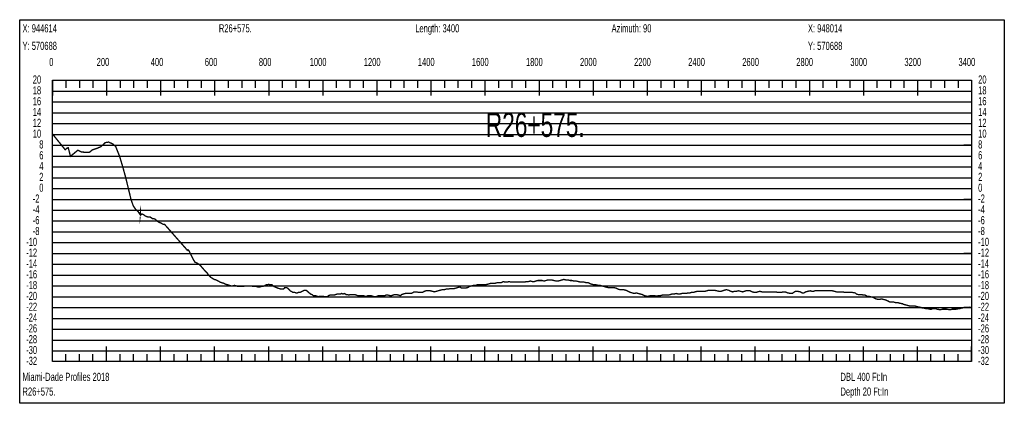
# Model space of a CAD drawing. Header units: inches. Extents: x 471865 to 538526, y 1054316 to 1102451.
# Tile 7 of 131: x 472658 to 476301, y 1060601 to 1062019. Entities that reach past the tile are written whole.
import ezdxf

# ---------------------------------------------------------------- set-up
doc = ezdxf.new("R2010")
doc.units = ezdxf.units.IN
doc.header["$MEASUREMENT"] = 0
for name, color, linetype in [('LABELS', 7, 'Continuous'), ('X_Gr1', 7, 'Continuous'), ('XSECTION', 7, 'Continuous')]:
    doc.layers.add(name, color=color, linetype=linetype)
doc.styles.get("Standard").update_dxf_attribs({"font": 'arial.ttf'})

msp = doc.modelspace()

# ---------------------------------------------------------------- linework, layer by layer
at = {"layer": 'X_Gr1', "color": 6, "linetype": 'Continuous', "lineweight": 18, "true_color": 0xff00ff, "transparency": 33554687, "const_width": 5}
msp.add_lwpolyline([(472779.5, 1061597), (472779.5, 1061597), (472826.4, 1061538.6), (472826.6, 1061538.3), (472833.6, 1061544.5), (472837.9, 1061545.9), (472846.1, 1061514.3), (472857, 1061523.1), (472873.5, 1061536.6), (472888.3, 1061529.6), (472902.8, 1061529.1), (472916.1, 1061528.9), (472927.4, 1061537.9), (472930.7, 1061538.9), (472943.2, 1061543), (472959.2, 1061550), (472974.7, 1061564.6), (472987.1, 1061566.7), (473001.9, 1061560.2), (473013.4, 1061550.4), (473027.8, 1061514.4), (473039.6, 1061475.1), (473049.5, 1061439.1), (473059.1, 1061400.1), (473069.8, 1061355.9), (473078.3, 1061331.2), (473086.7, 1061318.7), (473096.3, 1061309.8), (473104.2, 1061297.7), (473104.5, 1061300.6), (473104.6, 1061296), (473110.4, 1061301.1), (473116.5, 1061298.3), (473123.8, 1061293), (473132.9, 1061289.8), (473140.8, 1061289.7), (473149.5, 1061283.7), (473158.2, 1061282.7), (473167.1, 1061274.6), (473174.8, 1061269.5), (473180.7, 1061267.7), (473187.4, 1061263.4), (473194.4, 1061262.1), (473202.3, 1061253.4), (473208.6, 1061246.3), (473214.9, 1061239.1), (473221.3, 1061231.9), (473227.6, 1061224.7), (473233.9, 1061217.5), (473240.2, 1061210.3), (473246.6, 1061203.1), (473252.9, 1061195.9), (473259.2, 1061188.8), (473265.5, 1061181.6), (473271.8, 1061174.5), (473277.9, 1061167), (473278.1, 1061167.3), (473280.7, 1061169), (473284.3, 1061165), (473290.1, 1061153.8), (473295.8, 1061142.6), (473301.6, 1061131.3), (473305.9, 1061123), (473311.7, 1061121), (473318.1, 1061117), (473324.5, 1061113), (473331.4, 1061105), (473338.4, 1061097), (473345.1, 1061089), (473351.7, 1061083), (473358.4, 1061073), (473365, 1061067), (473371.1, 1061063), (473377.8, 1061059), (473385.4, 1061057), (473392.9, 1061053), (473399.6, 1061049), (473405.6, 1061047), (473412.3, 1061045), (473420.1, 1061041), (473427.9, 1061039), (473434.9, 1061037), (473440.8, 1061035), (473446.3, 1061035), (473452.6, 1061037), (473459.6, 1061035), (473466.6, 1061033), (473472.9, 1061033), (473479, 1061033), (473485.1, 1061033), (473491.2, 1061035), (473497.6, 1061035), (473503.9, 1061035), (473509.9, 1061035), (473515.8, 1061035), (473521.8, 1061033), (473527.8, 1061033), (473533.7, 1061033), (473539.7, 1061031), (473545.9, 1061031), (473551.7, 1061033), (473557.5, 1061033), (473563.6, 1061035), (473569.9, 1061039), (473575.5, 1061039), (473579.8, 1061041), (473584.6, 1061039), (473591.3, 1061039), (473598.3, 1061033), (473603.9, 1061031), (473607.7, 1061029), (473612.4, 1061027), (473618.8, 1061025), (473625.1, 1061023), (473630.3, 1061023), (473634.5, 1061023), (473638.6, 1061029), (473643.9, 1061029), (473649.7, 1061027), (473655, 1061021), (473658.8, 1061017), (473663.1, 1061015), (473669.2, 1061011), (473675.8, 1061011), (473681.1, 1061009), (473684.8, 1061009), (473689.3, 1061011), (473696.1, 1061011), (473702.8, 1061015), (473707.6, 1061017), (473711.9, 1061019), (473717, 1061019), (473723.3, 1061015), (473729.4, 1061009), (473734.5, 1061005), (473739.4, 1061003), (473744.9, 1060999), (473751.1, 1060999), (473757.5, 1060997), (473763.1, 1060995), (473767.6, 1060997), (473778.9, 1060997), (473786.3, 1060995), (473792.5, 1060995), (473796.4, 1060995), (473800.2, 1060999), (473806, 1061001), (473812.7, 1061001), (473817.8, 1061001), (473821.8, 1061001), (473826.9, 1061003), (473833.4, 1061005), (473840.1, 1061005), (473845.4, 1061005), (473849.3, 1061007), (473853.9, 1061005), (473859.9, 1061007), (473865.9, 1061003), (473871.3, 1061003), (473876, 1061001), (473881.1, 1061003), (473886.5, 1061003), (473892.1, 1061003), (473897.7, 1061003), (473903.1, 1061001), (473908.8, 1060999), (473914.3, 1060999), (473919.3, 1060999), (473924.1, 1060999), (473929.5, 1060999), (473935.7, 1060997), (473941.7, 1060997), (473947, 1060999), (473951.9, 1060999), (473957.3, 1060999), (473963.8, 1060997), (473970.6, 1060995), (473976.3, 1060995), (473980.9, 1060997), (473985.7, 1060999), (473991.8, 1060999), (473998.2, 1060999), (474003.7, 1060999), (474008.4, 1060999), (474013.9, 1061001), (474021.1, 1061001), (474028.2, 1060999), (474033.8, 1060999), (474039, 1061001), (474045, 1061003), (474052.3, 1061003), (474059.9, 1061001), (474066.5, 1060999), (474071.7, 1061003), (474077.1, 1061005), (474084.3, 1061007), (474092.3, 1061007), (474099.6, 1061007), (474105.7, 1061007), (474110.9, 1061009), (474117.4, 1061013), (474125.6, 1061013), (474134.1, 1061011), (474142, 1061011), (474148.7, 1061011), (474155.2, 1061015), (474161.8, 1061017), (474169, 1061017), (474176.8, 1061017), (474184.8, 1061015), (474192.6, 1061013), (474199.7, 1061015), (474206.5, 1061017), (474213.9, 1061019), (474221.3, 1061021), (474228.6, 1061021), (474235.7, 1061023), (474243.2, 1061023), (474251.1, 1061025), (474258.6, 1061025), (474265.6, 1061025), (474272.3, 1061027), (474279.1, 1061029), (474286.3, 1061031), (474293.5, 1061027), (474301, 1061027), (474308.5, 1061027), (474315.6, 1061029), (474322.7, 1061033), (474329.8, 1061035), (474337, 1061037), (474344.1, 1061037), (474350.9, 1061039), (474358, 1061039), (474365.4, 1061039), (474373.4, 1061039), (474381.2, 1061039), (474388.5, 1061041), (474395.7, 1061043), (474403, 1061045), (474410.7, 1061045), (474418.2, 1061045), (474425.1, 1061047), (474432.4, 1061047), (474439.8, 1061047), (474447.4, 1061051), (474454.6, 1061049), (474461.6, 1061049), (474468.7, 1061051), (474476.1, 1061049), (474483.6, 1061049), (474490.9, 1061049), (474497.7, 1061049), (474504.9, 1061049), (474512.3, 1061049), (474519.7, 1061049), (474526.4, 1061049), (474532.7, 1061051), (474540, 1061051), (474547.6, 1061053), (474554.9, 1061051), (474561.6, 1061051), (474567.9, 1061053), (474575, 1061055), (474582.6, 1061055), (474590.6, 1061055), (474598.4, 1061053), (474605.4, 1061055), (474611.9, 1061057), (474618.4, 1061057), (474626.1, 1061057), (474634.6, 1061055), (474642.9, 1061053), (474650.5, 1061053), (474657.4, 1061055), (474664.3, 1061057), (474671.6, 1061059), (474679.3, 1061057), (474687.2, 1061057), (474694.5, 1061055), (474701.3, 1061055), (474708.4, 1061053), (474716.5, 1061053), (474725.3, 1061051), (474733.2, 1061049), (474739.9, 1061049), (474746.4, 1061049), (474753.8, 1061047), (474761.8, 1061047), (474768.9, 1061043), (474775.5, 1061041), (474782.6, 1061039), (474790.5, 1061039), (474798.3, 1061037), (474805, 1061037), (474811.6, 1061035), (474818.9, 1061033), (474826.8, 1061031), (474834.7, 1061029), (474841.3, 1061029), (474847.6, 1061029), (474855, 1061029), (474863.6, 1061027), (474872.2, 1061023), (474879.2, 1061021), (474885.6, 1061021), (474892.7, 1061021), (474900.7, 1061019), (474909.2, 1061015), (474917.3, 1061011), (474925.1, 1061009), (474932.3, 1061007), (474939.2, 1061009), (474946.6, 1061007), (474954.1, 1061005), (474962, 1061003), (474969.9, 1060999), (474977.2, 1060997), (474984.4, 1060997), (474991.5, 1060999), (474999, 1060999), (475006.8, 1060999), (475014.2, 1060997), (475021.2, 1060999), (475028, 1060999), (475035.6, 1061001), (475043.8, 1061001), (475051.5, 1061001), (475058.4, 1061001), (475064.8, 1061003), (475071.8, 1061005), (475079.7, 1061005), (475087.3, 1061007), (475094.4, 1061005), (475100.8, 1061005), (475108.1, 1061007), (475116.1, 1061007), (475123.6, 1061007), (475130.5, 1061009), (475137.1, 1061009), (475143.9, 1061011), (475150.4, 1061011), (475156.9, 1061013), (475164.3, 1061015), (475171.8, 1061015), (475179.1, 1061015), (475185.8, 1061015), (475192.8, 1061015), (475200.6, 1061017), (475207.8, 1061019), (475214.3, 1061019), (475220.8, 1061019), (475228.2, 1061019), (475236.9, 1061017), (475245.4, 1061015), (475252.7, 1061015), (475258.7, 1061017), (475264.8, 1061019), (475272.5, 1061021), (475281, 1061019), (475289, 1061015), (475295.9, 1061013), (475302.1, 1061015), (475309.2, 1061015), (475317.1, 1061017), (475325.3, 1061015), (475332.9, 1061013), (475339.1, 1061015), (475345.1, 1061017), (475352.1, 1061017), (475360.3, 1061017), (475368.6, 1061013), (475375.9, 1061011), (475382.5, 1061011), (475389.1, 1061013), (475396.4, 1061015), (475403.8, 1061013), (475410.9, 1061013), (475418.4, 1061013), (475425.8, 1061013), (475433.1, 1061013), (475440, 1061013), (475447, 1061013), (475455, 1061013), (475463, 1061011), (475475.8, 1061011), (475482.1, 1061013), (475490.3, 1061013), (475499.8, 1061009), (475512.6, 1061007), (475516.2, 1061007), (475521.5, 1061011), (475528.1, 1061015), (475536.6, 1061015), (475545.5, 1061013), (475553, 1061009), (475559.2, 1061009), (475566, 1061013), (475573.6, 1061015), (475584.6, 1061017), (475588, 1061015), (475594.5, 1061015), (475601, 1061017), (475607.2, 1061017), (475613.8, 1061017), (475621.3, 1061017), (475628.5, 1061017), (475635.5, 1061017), (475642.6, 1061017), (475650, 1061017), (475657.4, 1061017), (475664.4, 1061017), (475672.1, 1061015), (475679.7, 1061013), (475686.8, 1061013), (475694, 1061013), (475701.9, 1061013), (475710.3, 1061011), (475717.4, 1061011), (475723.4, 1061011), (475729.9, 1061011), (475737.4, 1061011), (475749.5, 1061009), (475753.4, 1061005), (475760.4, 1061003), (475766.8, 1061003), (475772.7, 1061003), (475779, 1061001), (475785.7, 1061001), (475792.6, 1060997), (475799.1, 1060997), (475805.2, 1060995), (475815, 1060993), (475818.5, 1060991), (475826.2, 1060987), (475833.9, 1060985), (475840.2, 1060985), (475846.2, 1060987), (475853.3, 1060985), (475862.1, 1060983), (475870.9, 1060979), (475878.2, 1060975), (475885.1, 1060975), (475892.2, 1060975), (475899.8, 1060973), (475907.2, 1060973), (475914, 1060971), (475924.2, 1060969), (475927.7, 1060967), (475935, 1060965), (475942.5, 1060963), (475949.9, 1060961), (475957, 1060961), (475963, 1060961), (475968.8, 1060961), (475975.7, 1060959), (475983.8, 1060957), (475994.8, 1060955), (475997.8, 1060953), (476003.4, 1060953), (476010.2, 1060951), (476017.8, 1060951), (476024.9, 1060949), (476030.9, 1060949), (476036.7, 1060951), (476047.5, 1060951), (476051.6, 1060949), (476062.4, 1060947), (476065.5, 1060947), (476071.4, 1060949), (476078.8, 1060949), (476086.8, 1060949), (476097.8, 1060947), (476101.2, 1060947), (476107.7, 1060949), (476114.8, 1060949), (476122.4, 1060949), (476132.9, 1060951), (476136, 1060951), (476142.1, 1060953), (476152.6, 1060955), (476156.2, 1060955), (476165.1, 1060955), (476168, 1060955), (476174.4, 1060957)], dxfattribs=at)
at = {"layer": 'XSECTION', "color": 18, "linetype": 'Continuous', "true_color": 0x000000}
for points in [[(472658.3, 1062019), (476300.7, 1062019), (476300.7, 1060601), (472658.3, 1060601), (472658.3, 1062019)], [(472779.5, 1061795), (476179.5, 1061795), (476179.5, 1060755), (472779.5, 1060755), (472779.5, 1061795)], [(472779.5, 1061795), (472779.5, 1061738.6)], [(472779.5, 1061795), (472779.5, 1061738.6)], [(472779.5, 1061795), (472779.5, 1061767)], [(472779.5, 1061795), (472779.5, 1061767)], [(472829.5, 1061795), (472829.5, 1061767)], [(472879.5, 1061795), (472879.5, 1061767)], [(472929.5, 1061795), (472929.5, 1061767)], [(472979.5, 1061795), (472979.5, 1061738.6)], [(472979.5, 1061795), (472979.5, 1061767)], [(473029.5, 1061795), (473029.5, 1061767)], [(473079.5, 1061795), (473079.5, 1061767)], [(473129.5, 1061795), (473129.5, 1061767)], [(473179.5, 1061795), (473179.5, 1061738.6)], [(473179.5, 1061795), (473179.5, 1061767)], [(473229.5, 1061795), (473229.5, 1061767)], [(473279.5, 1061795), (473279.5, 1061767)], [(473329.5, 1061795), (473329.5, 1061767)], [(473379.5, 1061795), (473379.5, 1061738.6)], [(473379.5, 1061795), (473379.5, 1061767)], [(473429.5, 1061795), (473429.5, 1061767)], [(473479.5, 1061795), (473479.5, 1061767)], [(473529.5, 1061795), (473529.5, 1061767)], [(473579.5, 1061795), (473579.5, 1061738.6)], [(473579.5, 1061795), (473579.5, 1061767)], [(473629.5, 1061795), (473629.5, 1061767)], [(473679.5, 1061795), (473679.5, 1061767)], [(473729.5, 1061795), (473729.5, 1061767)], [(473779.5, 1061795), (473779.5, 1061738.6)], [(473779.5, 1061795), (473779.5, 1061767)], [(473829.5, 1061795), (473829.5, 1061767)], [(473879.5, 1061795), (473879.5, 1061767)], [(473929.5, 1061795), (473929.5, 1061767)], [(473979.5, 1061795), (473979.5, 1061738.6)], [(473979.5, 1061795), (473979.5, 1061767)], [(474029.5, 1061795), (474029.5, 1061767)], [(474079.5, 1061795), (474079.5, 1061767)], [(474129.5, 1061795), (474129.5, 1061767)], [(474179.5, 1061795), (474179.5, 1061738.6)], [(474179.5, 1061795), (474179.5, 1061767)], [(474229.5, 1061795), (474229.5, 1061767)], [(474279.5, 1061795), (474279.5, 1061767)], [(474329.5, 1061795), (474329.5, 1061767)], [(474379.5, 1061795), (474379.5, 1061738.6)], [(474379.5, 1061795), (474379.5, 1061767)], [(474429.5, 1061795), (474429.5, 1061767)], [(474479.5, 1061795), (474479.5, 1061767)], [(474529.5, 1061795), (474529.5, 1061767)], [(474579.5, 1061795), (474579.5, 1061738.6)], [(474579.5, 1061795), (474579.5, 1061767)], [(474629.5, 1061795), (474629.5, 1061767)], [(474679.5, 1061795), (474679.5, 1061767)], [(474729.5, 1061795), (474729.5, 1061767)], [(474779.5, 1061795), (474779.5, 1061738.6)], [(474779.5, 1061795), (474779.5, 1061767)], [(474829.5, 1061795), (474829.5, 1061767)], [(474879.5, 1061795), (474879.5, 1061767)], [(474929.5, 1061795), (474929.5, 1061767)], [(474979.5, 1061795), (474979.5, 1061738.6)], [(474979.5, 1061795), (474979.5, 1061767)], [(475029.5, 1061795), (475029.5, 1061767)], [(475079.5, 1061795), (475079.5, 1061767)], [(475129.5, 1061795), (475129.5, 1061767)], [(475179.5, 1061795), (475179.5, 1061738.6)], [(475179.5, 1061795), (475179.5, 1061767)], [(475229.5, 1061795), (475229.5, 1061767)], [(475279.5, 1061795), (475279.5, 1061767)], [(475329.5, 1061795), (475329.5, 1061767)], [(475379.5, 1061795), (475379.5, 1061738.6)], [(475379.5, 1061795), (475379.5, 1061767)], [(475429.5, 1061795), (475429.5, 1061767)], [(475479.5, 1061795), (475479.5, 1061767)], [(475529.5, 1061795), (475529.5, 1061767)], [(475579.5, 1061795), (475579.5, 1061738.6)], [(475579.5, 1061795), (475579.5, 1061767)], [(475629.5, 1061795), (475629.5, 1061767)], [(475679.5, 1061795), (475679.5, 1061767)], [(475729.5, 1061795), (475729.5, 1061767)], [(475779.5, 1061795), (475779.5, 1061738.6)], [(475779.5, 1061795), (475779.5, 1061767)], [(475829.5, 1061795), (475829.5, 1061767)], [(475879.5, 1061795), (475879.5, 1061767)], [(475929.5, 1061795), (475929.5, 1061767)], [(475979.5, 1061795), (475979.5, 1061738.6)], [(475979.5, 1061795), (475979.5, 1061767)], [(476029.5, 1061795), (476029.5, 1061767)], [(476079.5, 1061795), (476079.5, 1061767)], [(476129.5, 1061795), (476129.5, 1061767)], [(476179.5, 1061795), (476179.5, 1061738.6)], [(476179.5, 1061795), (476179.5, 1061767)], [(472779.5, 1061555), (472807.5, 1061555)], [(476179.5, 1061555), (476151.5, 1061555)], [(472779.5, 1061355), (472807.5, 1061355)], [(476179.5, 1061355), (476151.5, 1061355)], [(472779.5, 1061155), (472807.5, 1061155)], [(476179.5, 1061155), (476151.5, 1061155)], [(472779.5, 1060955), (472807.5, 1060955)], [(476179.5, 1060955), (476151.5, 1060955)], [(472779.5, 1060755), (472779.5, 1060811.4)], [(472779.5, 1060755), (472779.5, 1060811.4)], [(472779.5, 1060755), (472779.5, 1060783)], [(472779.5, 1060755), (472779.5, 1060783)], [(472829.5, 1060755), (472829.5, 1060783)], [(472879.5, 1060755), (472879.5, 1060783)], [(472929.5, 1060755), (472929.5, 1060783)], [(472979.5, 1060755), (472979.5, 1060811.4)], [(472979.5, 1060755), (472979.5, 1060783)], [(473029.5, 1060755), (473029.5, 1060783)], [(473079.5, 1060755), (473079.5, 1060783)], [(473129.5, 1060755), (473129.5, 1060783)], [(473179.5, 1060755), (473179.5, 1060811.4)], [(473179.5, 1060755), (473179.5, 1060783)], [(473229.5, 1060755), (473229.5, 1060783)], [(473279.5, 1060755), (473279.5, 1060783)], [(473329.5, 1060755), (473329.5, 1060783)], [(473379.5, 1060755), (473379.5, 1060811.4)], [(473379.5, 1060755), (473379.5, 1060783)], [(473429.5, 1060755), (473429.5, 1060783)], [(473479.5, 1060755), (473479.5, 1060783)], [(473529.5, 1060755), (473529.5, 1060783)], [(473579.5, 1060755), (473579.5, 1060811.4)], [(473579.5, 1060755), (473579.5, 1060783)], [(473629.5, 1060755), (473629.5, 1060783)], [(473679.5, 1060755), (473679.5, 1060783)], [(473729.5, 1060755), (473729.5, 1060783)], [(473779.5, 1060755), (473779.5, 1060811.4)], [(473779.5, 1060755), (473779.5, 1060783)], [(473829.5, 1060755), (473829.5, 1060783)], [(473879.5, 1060755), (473879.5, 1060783)], [(473929.5, 1060755), (473929.5, 1060783)], [(473979.5, 1060755), (473979.5, 1060811.4)], [(473979.5, 1060755), (473979.5, 1060783)], [(474029.5, 1060755), (474029.5, 1060783)], [(474079.5, 1060755), (474079.5, 1060783)], [(474129.5, 1060755), (474129.5, 1060783)], [(474179.5, 1060755), (474179.5, 1060811.4)], [(474179.5, 1060755), (474179.5, 1060783)], [(474229.5, 1060755), (474229.5, 1060783)], [(474279.5, 1060755), (474279.5, 1060783)], [(474329.5, 1060755), (474329.5, 1060783)], [(474379.5, 1060755), (474379.5, 1060811.4)], [(474379.5, 1060755), (474379.5, 1060783)], [(474429.5, 1060755), (474429.5, 1060783)], [(474479.5, 1060755), (474479.5, 1060783)], [(474529.5, 1060755), (474529.5, 1060783)], [(474579.5, 1060755), (474579.5, 1060811.4)], [(474579.5, 1060755), (474579.5, 1060783)], [(474629.5, 1060755), (474629.5, 1060783)], [(474679.5, 1060755), (474679.5, 1060783)], [(474729.5, 1060755), (474729.5, 1060783)], [(474779.5, 1060755), (474779.5, 1060811.4)], [(474779.5, 1060755), (474779.5, 1060783)], [(474829.5, 1060755), (474829.5, 1060783)], [(474879.5, 1060755), (474879.5, 1060783)], [(474929.5, 1060755), (474929.5, 1060783)], [(474979.5, 1060755), (474979.5, 1060811.4)], [(474979.5, 1060755), (474979.5, 1060783)], [(475029.5, 1060755), (475029.5, 1060783)], [(475079.5, 1060755), (475079.5, 1060783)], [(475129.5, 1060755), (475129.5, 1060783)], [(475179.5, 1060755), (475179.5, 1060811.4)], [(475179.5, 1060755), (475179.5, 1060783)], [(475229.5, 1060755), (475229.5, 1060783)], [(475279.5, 1060755), (475279.5, 1060783)], [(475329.5, 1060755), (475329.5, 1060783)], [(475379.5, 1060755), (475379.5, 1060811.4)], [(475379.5, 1060755), (475379.5, 1060783)], [(475429.5, 1060755), (475429.5, 1060783)], [(475479.5, 1060755), (475479.5, 1060783)], [(475529.5, 1060755), (475529.5, 1060783)], [(475579.5, 1060755), (475579.5, 1060811.4)], [(475579.5, 1060755), (475579.5, 1060783)], [(475629.5, 1060755), (475629.5, 1060783)], [(475679.5, 1060755), (475679.5, 1060783)], [(475729.5, 1060755), (475729.5, 1060783)], [(475779.5, 1060755), (475779.5, 1060811.4)], [(475779.5, 1060755), (475779.5, 1060783)], [(475829.5, 1060755), (475829.5, 1060783)], [(475879.5, 1060755), (475879.5, 1060783)], [(475929.5, 1060755), (475929.5, 1060783)], [(475979.5, 1060755), (475979.5, 1060811.4)], [(475979.5, 1060755), (475979.5, 1060783)], [(476029.5, 1060755), (476029.5, 1060783)], [(476079.5, 1060755), (476079.5, 1060783)], [(476129.5, 1060755), (476129.5, 1060783)], [(476179.5, 1060755), (476179.5, 1060811.4)], [(476179.5, 1060755), (476179.5, 1060783)]]:
    msp.add_lwpolyline(points, dxfattribs=at)
at = {"layer": 'XSECTION', "color": 18, "true_color": 0x000000}
for points in [[(472779.5, 1061755), (476179.5, 1061755)], [(472779.5, 1061715), (476179.5, 1061715)], [(472779.5, 1061675), (476179.5, 1061675)], [(472779.5, 1061635), (476179.5, 1061635)], [(472779.5, 1061595), (476179.5, 1061595)], [(472779.5, 1061555), (476179.5, 1061555)], [(472779.5, 1061515), (476179.5, 1061515)], [(472779.5, 1061475), (476179.5, 1061475)], [(472779.5, 1061435), (476179.5, 1061435)], [(472779.5, 1061395), (476179.5, 1061395)], [(472779.5, 1061355), (476179.5, 1061355)], [(472779.5, 1061315), (476179.5, 1061315)], [(472779.5, 1061275), (476179.5, 1061275)], [(472779.5, 1061235), (476179.5, 1061235)], [(472779.5, 1061195), (476179.5, 1061195)], [(472779.5, 1061155), (476179.5, 1061155)], [(472779.5, 1061115), (476179.5, 1061115)], [(472779.5, 1061075), (476179.5, 1061075)], [(472779.5, 1061035), (476179.5, 1061035)], [(472779.5, 1060995), (476179.5, 1060995)], [(472779.5, 1060955), (476179.5, 1060955)], [(472779.5, 1060915), (476179.5, 1060915)], [(472779.5, 1060875), (476179.5, 1060875)], [(472779.5, 1060835), (476179.5, 1060835)], [(472779.5, 1060795), (476179.5, 1060795)]]:
    msp.add_lwpolyline(points, dxfattribs=at)

# ---------------------------------------------------------------- texts
at = {"layer": 'LABELS', "color": 18, "true_color": 0x000000, "width": 0.666667}
for s, height, p in [('X: 944614', 30, (472668.7, 1061972.2)), ('R26+575.', 30, (473395.1, 1061972.2)), ('Length: 3400', 30, (474121.5, 1061972.2)), ('Azimuth: 90', 30, (474847.9, 1061972.2)), ('X: 948014', 30, (475574.3, 1061972.2)), ('Y: 570688', 30, (472668.7, 1061907.4)), ('Y: 570688', 30, (475574.3, 1061907.4)), ('0', 30, (472767.5, 1061847.8)), ('0', 30, (472767.5, 1061847.8)), ('200', 30, (472943.1, 1061847.8)), ('400', 30, (473143.1, 1061847.8)), ('600', 30, (473343.1, 1061847.8)), ('800', 30, (473543.1, 1061847.8)), ('1000', 30, (473731.1, 1061847.8)), ('1200', 30, (473931.1, 1061847.8)), ('1400', 30, (474131.1, 1061847.8)), ('1600', 30, (474331.1, 1061847.8)), ('1800', 30, (474531.1, 1061847.8)), ('2000', 30, (474731.1, 1061847.8)), ('2200', 30, (474931.1, 1061847.8)), ('2400', 30, (475131.1, 1061847.8)), ('2600', 30, (475331.1, 1061847.8)), ('2800', 30, (475531.1, 1061847.8)), ('3000', 30, (475731.1, 1061847.8)), ('3200', 30, (475931.1, 1061847.8)), ('3400', 30, (476131.1, 1061847.8)), ('20', 30, (472706.7, 1061783)), ('20', 30, (476203.9, 1061783)), ('18', 30, (472706.7, 1061743)), ('18', 30, (476203.9, 1061743)), ('16', 30, (472706.7, 1061703)), ('16', 30, (476203.9, 1061703)), ('14', 30, (472706.7, 1061663)), ('14', 30, (476203.9, 1061663)), ('12', 30, (472706.7, 1061623)), ('R26+575.', 90, (474382.7, 1061585.8)), ('12', 30, (476203.9, 1061623)), ('10', 30, (472706.7, 1061583)), ('10', 30, (476203.9, 1061583)), ('8', 30, (472730.7, 1061543)), ('8', 30, (476203.9, 1061543)), ('6', 30, (472730.7, 1061503)), ('6', 30, (476203.9, 1061503)), ('4', 30, (472730.7, 1061463)), ('4', 30, (476203.9, 1061463)), ('2', 30, (472730.7, 1061423)), ('2', 30, (476203.9, 1061423)), ('0', 30, (472730.7, 1061383)), ('0', 30, (476203.9, 1061383)), ('-2', 30, (472706.7, 1061343)), ('-2', 30, (476203.9, 1061343)), ('-4', 30, (472706.7, 1061303)), ('-4', 30, (476203.9, 1061303)), ('-6', 30, (472706.7, 1061263)), ('-6', 30, (476203.9, 1061263)), ('-8', 30, (472706.7, 1061223)), ('-8', 30, (476203.9, 1061223)), ('-10', 30, (472682.3, 1061183)), ('-10', 30, (476203.9, 1061183)), ('-12', 30, (472682.3, 1061143)), ('-12', 30, (476203.9, 1061143)), ('-14', 30, (472682.3, 1061103)), ('-14', 30, (476203.9, 1061103)), ('-16', 30, (472682.3, 1061063)), ('-16', 30, (476203.9, 1061063)), ('-18', 30, (472682.3, 1061023)), ('-18', 30, (476203.9, 1061023)), ('-20', 30, (472682.3, 1060983)), ('-20', 30, (476203.9, 1060983)), ('-22', 30, (472682.3, 1060943)), ('-22', 30, (476203.9, 1060943)), ('-24', 30, (472682.3, 1060903)), ('-24', 30, (476203.9, 1060903)), ('-26', 30, (472682.3, 1060863)), ('-26', 30, (476203.9, 1060863)), ('-28', 30, (472682.3, 1060823)), ('-28', 30, (476203.9, 1060823)), ('-30', 30, (472682.3, 1060783)), ('-30', 30, (476203.9, 1060783)), ('-32', 30, (472682.3, 1060743)), ('-32', 30, (476203.9, 1060743)), ('Miami-Dade Profiles 2018', 30, (472668.7, 1060683.8)), ('DBL 400 Ft:In', 30, (475694.7, 1060683.8)), ('R26+575.', 30, (472668.7, 1060629.4)), ('Depth 20 Ft:In', 30, (475694.7, 1060629.4))]:
    msp.add_text(s, height=height, dxfattribs=at).set_placement(p)

doc.saveas('drawing.dxf')
